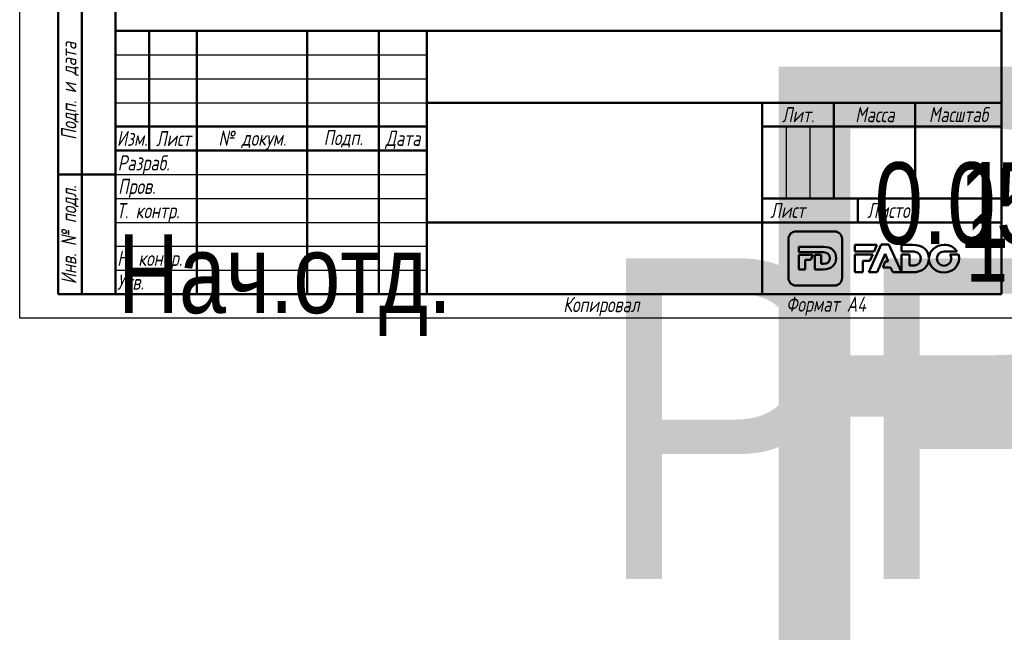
# Model space of a CAD drawing. Header units: millimetres. Extents: x -117 to 734, y -69 to 356.
# Tile 1 of 20: x 0 to 206, y -69 to 62. Entities that reach past the tile are written whole.
import ezdxf
from ezdxf.enums import TextEntityAlignment as Align

# ---------------------------------------------------------------- set-up
doc = ezdxf.new("R2018")
doc.units = ezdxf.units.MM
for name, color, linetype, lineweight in [('Заголовок (ГОСТ)', 7, 'Continuous', 50), ('Кромка (ГОСТ)', 7, 'Continuous', 50), ('Обозначение (ГОСТ)', 7, 'Continuous', 25), ('Эскизная геометрия (ГОСТ)', 7, 'Continuous', 50)]:
    doc.layers.add(name, color=color, linetype=linetype, lineweight=lineweight)
doc.styles.get("Standard").update_dxf_attribs({"font": 'GOST Common Italic.ttf'})
doc.styles.add('Альтернативный текст (ГОСТ)', font='txt', dxfattribs={"width": 0.8})

# ---------------------------------------------------------------- blocks, each defined once
blk = doc.blocks.new('ГОСТ - Доп. графы 1')
at = {"layer": 'Эскизная геометрия (ГОСТ)'}
for p, q in [((-12, 0), (-12, 145)), ((-12, 145), (0, 145)), ((-7, 145), (-7, 0)), ((-12, 110), (-7, 110)), ((-7, 110), (0, 110)), ((-12, 85), (-7, 85)), ((-7, 85), (0, 85)), ((-12, 60), (-7, 60)), ((-7, 60), (0, 60)), ((-12, 25), (-7, 25)), ((-7, 25), (0, 25)), ((0, 0), (-12, 0))]:
    blk.add_line(p, q, dxfattribs=at)
at = {"layer": 'Обозначение (ГОСТ)', "char_height": 3.17, "attachment_point": 5, "rotation": 90, "style": 'Альтернативный текст (ГОСТ)'}
for s, insert, width in [('\\fGOST Common|b0|i1;\\H3.1700;Подп. и дата', (-9.37, 127.41), 34.7679), ('\\fGOST Common|b0|i1;\\H3.1700;Инв. № дубл.', (-8.95, 97.55), 24.8438), ('\\fGOST Common|b0|i1;\\H3.1700;Взам. инв. №', (-9.58, 72.53), 24.8669), ('\\fGOST Common|b0|i1;\\H3.1700;Подп. и дата', (-9.5, 42.47), 35.1486), ('\\fGOST Common|b0|i1;\\H3.1700;Инв. № подл.', (-9.5, 12.41), 24.9618)]:
    blk.add_mtext(s, dxfattribs=dict(at, insert=insert, width=width))
at = {"layer": 'Обозначение (ГОСТ)', "lineweight": 30, "width": 0.8, "flags": 17}
for tag, p in [('Подп._и_дата_2', (-3.53, 127.51)), ('Инв._номер_дубликата', (-3.41, 97.47)), ('Взамен_инв._номера', (-3.46, 72.53)), ('Подп._и_дата_1', (-3.42, 42.35)), ('ИНВЕНТАРНЫЙ_НОМЕР', (-3.33, 12.68))]:
    blk.add_attdef(tag, text='', height=3.17, rotation=90, dxfattribs=at).set_placement(p, align=Align.MIDDLE_CENTER)
blk = doc.blocks.new('Основные надписи ГОСТ - Форма 1')
at = {"layer": 'Заголовок (ГОСТ)'}
for p, q in [((0, 55), (185, 55)), ((0, 0), (0, 55)), ((0, 0), (0, 55)), ((7, 55), (7, 30)), ((17, 55), (17, 0)), ((40, 55), (40, 0)), ((55, 55), (55, 0)), ((65, 55), (65, 0)), ((185, 0), (185, 55)), ((65, 40), (185, 40)), ((135, 40), (135, 0)), ((150, 40), (150, 20)), ((167, 40), (167, 20)), ((0, 35), (65, 35)), ((135, 35), (185, 35)), ((0, 30), (65, 30)), ((135, 20), (185, 20)), ((155, 20), (155, 15)), ((65, 15), (185, 15)), ((185, 0), (0, 0))]:
    blk.add_line(p, q, dxfattribs=at)
at = {"layer": 'Заголовок (ГОСТ)', "linetype": 'Continuous', "lineweight": 25}
for p, q in [((0, 50), (65, 50)), ((0, 45), (65, 45)), ((0, 40), (65, 40)), ((140, 35), (140, 20)), ((145, 35), (145, 20)), ((0, 25), (65, 25)), ((0, 20), (65, 20)), ((0, 15), (65, 15)), ((0, 10), (65, 10)), ((0, 5), (65, 5))]:
    blk.add_line(p, q, dxfattribs=at)
at = {"layer": 'Заголовок (ГОСТ)', "char_height": 3.17, "style": 'Альтернативный текст (ГОСТ)'}
for s, insert, width, attachment_point in [('\\fGOST Common|b0|i1;\\H3.1700;Лит.', (142.52, 37.49), 14.9766, 5), ('\\fGOST Common|b0|i1;\\H3.1700;Масса', (158.55, 37.51), 16.9878, 5), ('\\fGOST Common|b0|i1;\\H3.1700;Масштаб', (176.02, 37.53), 17.8316, 5), ('\\fGOST Common|b0|i1;\\H3.1700;Изм.', (3.5, 32.56), 6.9635, 5), ('\\fGOST Common|b0|i1;\\H3.1700;Лист', (12.1, 32.5), 10.0029, 5), ('\\A0;\\fGOST Common|b0|i1;\\H3.1700;№ докум.', (28.58, 32.16), 22.9069, 5), ('\\fGOST Common|b0|i1;\\H3.1700;Подп.', (47.56, 32.45), 14.879, 5), ('\\fGOST Common|b0|i1;\\H3.1700;Дата', (60.02, 32.24), 9.9614, 5), ('\\fGOST Common|b0|i1;\\H3.1700;Разраб.', (0.47, 27), 16.9971, 4), ('\\fGOST Common|b0|i1;\\H3.1700;Пров.', (0.56, 22.08), 17.0192, 4), ('\\A0;\\fGOST Common|b0|i1;\\H3.1700;Т. контр.', (0.23, 17.01), 16.9554, 4), ('\\fGOST Common|b0|i1;\\H3.1700;Лист', (140.37, 17.5), 10.5071, 5), ('\\fGOST Common|b0|i1;\\H3.1700;Листов', (162.21, 17.5), 14.3668, 5), ('\\A1;', (150.6, 17.54), 8.8313, 5), ('\\fGOST Common|b0|i1;\\H3.1700;Н. контр.', (0.36, 7.05), 16.9999, 4), ('\\fGOST Common|b0|i1;\\H3.1700;Утв.', (0.34, 2.52), 17.0083, 4), ('\\fGOST Common|b0|i1;\\H3.1700;Копировал', (93.48, -0.59), 19.7871, 1)]:
    blk.add_mtext(s, dxfattribs=dict(at, insert=insert, width=width, attachment_point=attachment_point))
at = {"layer": 'Заголовок (ГОСТ)', "lineweight": 30, "flags": 104}
for tag, height, width, p in [('Изм1', 2.89, 0.7, (3.51, 52.52)), ('Лист1', 2.89, 0.7, (12.03, 52.52)), ('Докум1', 2.89, 0.7, (28.54, 52.48)), ('Изм2', 2.89, 0.7, (3.5, 47.52)), ('Лист2', 2.89, 0.7, (12.01, 47.5)), ('Докум2', 2.89, 0.7, (28.53, 47.5)), ('Изм3', 2.89, 0.7, (3.5, 42.5)), ('Лист3', 2.89, 0.7, (12.01, 42.51)), ('Докум3', 2.89, 0.7, (28.51, 42.48)), ('Изм4', 2.89, 0.7, (3.51, 37.5)), ('Лист4', 2.89, 0.7, (12, 37.53)), ('Докум4', 2.89, 0.7, (28.51, 37.52)), ('НАИМЕНОВАНИЕ', 5, 0.8, (100.03, 29.98)), ('Литера', 3.5, 0.8, (137.52, 27.25)), ('Литера2', 3.5, 0.8, (142.51, 27.22)), ('Литера3', 3.5, 0.8, (147.52, 27.21)), ('Масса', 3.5, 0.8, (158.47, 27.53)), ('Масштаб', 3.5, 0.8, (176, 27.6)), ('Тип_документа', 3.17, 0.8, (100.08, 17.56)), ('Листов', 3.17, 0.8, (177.46, 17.58)), ('Материал_Класс', 3.5, 0.9, (100, 7.5)), ('Материал_Наим.', 3.5, 0.9, (100, 7.5))]:
    blk.add_attdef(tag, text='', height=height, dxfattribs=dict(at, width=width)).set_placement(p, align=Align.MIDDLE_CENTER)
for tag, height, width, p in [('Подп1', 2.89, 0.7, (40.01, 52.51)), ('Дата1', 2, 0.7, (55.01, 52.51)), ('Подп2', 2.89, 0.7, (40.01, 47.5)), ('Дата2', 2, 0.7, (55.01, 47.49)), ('Подп3', 2.89, 0.7, (40.01, 42.51)), ('Дата3', 2, 0.7, (55.02, 42.52)), ('Подп4', 2.89, 0.7, (40.01, 37.51)), ('Дата4', 2, 0.7, (55.02, 37.51)), ('АВТОР', 3.17, 0.8, (17.41, 27.49)), ('Разработал_Подп.', 2.89, 0.7, (40.05, 27.51)), ('ДАТА_СОЗДАНИЯ', 2, 0.7, (55.01, 27.51)), ('ПРОВЕРИЛ', 3.17, 0.8, (17.41, 22.53)), ('Проверил_Подп.', 2.89, 0.7, (40.05, 22.52)), ('ДАТА_ПРОВЕРКИ', 2, 0.7, (55.02, 22.51)), ('ТЕХНОЛОГ', 3.17, 0.8, (17.33, 17.54)), ('Технолог_Подп.', 2.89, 0.7, (40.05, 17.51)), ('Технолог_Дата', 2, 0.7, (55.01, 17.5)), ('Должность_руководителя', 3.17, 0.8, (0.52, 12.51)), ('НАЧ._ОТДЕЛА', 3.17, 0.8, (17.46, 12.45)), ('Руководитель_Подп.', 2.89, 0.7, (40.01, 12.5)), ('Руководитель_Дата', 2, 0.7, (55.01, 12.51)), ('НОРМОКОНТРОЛЬ', 3.17, 0.8, (17.37, 7.48)), ('Нормоконтроль_Подп.', 2.89, 0.7, (40.05, 7.52)), ('ДАТА_НОРМОКОНТРОЛЯ', 2, 0.7, (55.02, 7.51)), ('УТВЕРДИЛ', 3.17, 0.8, (17.4, 2.51)), ('Утвердил_Подп.', 2.89, 0.7, (40.05, 2.51)), ('ДАТА_УТВЕРЖДЕНИЯ', 2, 0.7, (55.01, 2.5))]:
    blk.add_attdef(tag, text='', height=height, dxfattribs=dict(at, width=width)).set_placement(p, align=Align.MIDDLE_LEFT)
for tag, height, p in [('ОБОЗНАЧЕНИЕ', 5, (125.33, 47.56)), ('ОРГАНИЗАЦИЯ', 3.5, (160.02, 7.6))]:
    blk.add_attdef(tag, text='', height=height, dxfattribs=at).set_placement(p, align=Align.MIDDLE_CENTER)
at = {"layer": 'Заголовок (ГОСТ)', "lineweight": 30, "width": 0.9, "flags": 104}
blk.add_attdef('Материал_ГОСТ', text='', height=3.5, dxfattribs=at).set_placement((134.04, 4.06), align=Align.MIDDLE_RIGHT)
blk = doc.blocks.new('Рамки ГОСТ_ граница 297x210')
at = {"layer": 'Кромка (ГОСТ)', "lineweight": 25}
for p, q in [((0, 0), (0, 297)), ((210, 0), (0, 0))]:
    blk.add_line(p, q, dxfattribs=at)
at = {"layer": 'Кромка (ГОСТ)'}
for p, q in [((20, 292), (20, 5)), ((205, 5), (205, 292)), ((20, 5), (205, 5))]:
    blk.add_line(p, q, dxfattribs=at)
at = {"layer": 'Кромка (ГОСТ)', "insert": (160, 4.5), "char_height": 3.17, "attachment_point": 1, "style": 'Альтернативный текст (ГОСТ)'}
blk.add_mtext('\\A1;\\fGOST Common|b0|i1;\\H3.1700;Формат A4', dxfattribs=at)

msp = doc.modelspace()

# ---------------------------------------------------------------- linework, layer by layer
at = {"layer": 'Эскизная геометрия (ГОСТ)', "linetype": 'Continuous'}
for p, q in [((160.5048, 16.5351), (160.5048, 8.3644)), ((170.1623, 18.1075), (162.0631, 18.1075)), ((171.7217, 8.3644), (171.7217, 16.5351)), ((167.836, 14.89), (162.71, 14.89)), ((162.71, 14.89), (162.71, 13.7414)), ((162.71, 13.7414), (167.8556, 13.7414)), ((165.6224, 13.204), (162.71, 13.204)), ((162.71, 13.204), (162.71, 10.1607)), ((165.1863, 12.1762), (165.6224, 13.204)), ((167.3263, 13.204), (166.0267, 13.204)), ((166.0267, 13.204), (166.0267, 10.1607)), ((167.3263, 11.3226), (167.3263, 13.204)), ((164.0092, 12.1762), (165.1863, 12.1762)), ((164.0092, 10.1607), (164.0092, 12.1762)), ((167.8556, 11.3226), (167.3263, 11.3226)), ((162.71, 10.1607), (164.0092, 10.1607)), ((166.0267, 10.1607), (167.8086, 10.1607)), ((162.0631, 6.7926), (170.1623, 6.7926))]:
    msp.add_line(p, q, dxfattribs=at)
at = {"layer": 'Эскизная геометрия (ГОСТ)'}
for p, q in [((174.3413, 15.304), (174.3413, 13.9093)), ((178.9974, 15.304), (174.3413, 15.304)), ((179.8816, 15.3457), (177.2993, 9.5647)), ((178.3745, 13.9093), (178.9974, 15.304)), ((181.5021, 15.3457), (179.8816, 15.3457)), ((184.0854, 9.5647), (181.5021, 15.3457)), ((184.0854, 15.3032), (184.0854, 13.9093)), ((186.4255, 15.3032), (184.0854, 15.3032)), ((174.3413, 13.9093), (178.3745, 13.9093)), ((174.3413, 13.2899), (174.3413, 9.5641)), ((178.0976, 13.2899), (174.3413, 13.2899)), ((177.5117, 11.9786), (178.0976, 13.2899)), ((179.0663, 9.5647), (180.6801, 13.4588)), ((180.6801, 13.4588), (181.3552, 11.8269)), ((184.0854, 13.9093), (186.4519, 13.9093)), ((184.0854, 13.2899), (184.0854, 9.5656)), ((185.7662, 13.2899), (184.0854, 13.2899)), ((185.7662, 10.9753), (185.7662, 13.2899)), ((189.8467, 12.3498), (189.8493, 12.3498)), ((189.8506, 12.5431), (189.847, 12.5431)), ((192.9889, 13.9223), (195.7076, 13.9223)), ((196.0081, 13.2853), (194.2268, 13.2853)), ((176.0221, 9.5641), (176.0221, 11.9786)), ((176.0221, 11.9786), (177.5117, 11.9786)), ((180.6986, 11.8269), (180.1915, 10.5893)), ((180.1915, 10.5893), (181.8408, 10.5893)), ((181.3552, 11.8269), (180.6986, 11.8269)), ((181.8408, 10.5893), (182.2823, 9.5647)), ((186.4519, 10.9753), (185.7662, 10.9753)), ((174.3413, 9.5641), (176.0221, 9.5641)), ((177.2993, 9.5647), (179.0663, 9.5647)), ((182.2823, 9.5647), (184.0854, 9.5647)), ((184.0854, 9.5656), (186.3907, 9.5656))]:
    msp.add_line(p, q, dxfattribs=at)
at = {"layer": 'Эскизная геометрия (ГОСТ)', "linetype": 'Continuous'}
for points in [[(162.0631, 18.1075), (161.2036, 18.1075), (160.5048, 17.4027), (160.5048, 16.5351)], [(171.7217, 16.5351), (171.7217, 17.4027), (171.0231, 18.1075), (170.1623, 18.1075)], [(170.4812, 12.5393), (170.4812, 13.9172), (169.5102, 14.89), (167.836, 14.89)], [(167.8086, 10.1607), (169.4962, 10.1607), (170.4812, 11.1746), (170.4812, 12.5393)], [(167.8556, 13.7414), (168.6325, 13.7414), (169.1485, 13.2892), (169.1485, 12.5318)], [(169.1485, 12.5318), (169.1485, 11.7565), (168.6325, 11.3226), (167.8556, 11.3226)], [(160.5048, 8.3644), (160.5048, 7.4964), (161.2036, 6.7926), (162.0631, 6.7926)], [(170.1623, 6.7926), (171.0231, 6.7926), (171.7217, 7.4964), (171.7217, 8.3644)]]:
    msp.add_open_spline(points, degree=3, dxfattribs=at)
at = {"layer": 'Эскизная геометрия (ГОСТ)'}
for points in [[(189.847, 12.5431), (189.801, 14.1673), (188.5519, 15.3032), (186.4255, 15.3032)], [(193.0033, 15.304), (191.2445, 15.304), (189.9138, 14.0788), (189.8506, 12.5431)], [(195.7076, 13.9223), (195.1742, 14.7543), (194.1901, 15.304), (193.0033, 15.304)], [(186.3907, 9.5656), (188.5305, 9.5656), (189.7963, 10.7453), (189.8467, 12.3498)], [(186.4519, 13.9093), (187.4557, 13.9093), (188.1244, 13.3609), (188.1244, 12.4431)], [(188.1244, 12.4431), (188.1244, 11.5001), (187.4557, 10.9753), (186.4519, 10.9753)], [(189.8493, 12.3498), (189.8924, 10.7841), (191.2142, 9.5545), (192.9889, 9.5545)], [(191.5106, 12.4286), (191.5106, 13.2429), (192.1026, 13.9223), (192.9889, 13.9223)], [(193.0033, 10.9369), (192.1196, 10.9369), (191.5106, 11.6308), (191.5106, 12.4286)], [(192.9889, 9.5545), (194.791, 9.5545), (196.1437, 10.842), (196.1437, 12.4286)], [(194.4899, 12.4286), (194.4899, 11.6156), (193.8978, 10.9369), (193.0033, 10.9369)], [(194.2268, 13.2853), (194.3959, 13.0402), (194.4899, 12.7421), (194.4899, 12.4286)], [(196.1437, 12.4286), (196.1437, 12.7283), (196.0967, 13.0154), (196.0081, 13.2853)]]:
    msp.add_open_spline(points, degree=3, dxfattribs=at)

# ---------------------------------------------------------------- block references
for name, p in [('Рамки ГОСТ_ граница 297x210', (0, 0)), ('ГОСТ - Доп. графы 1', (20, 5))]:
    msp.add_blockref(name, p)
ref = msp.add_blockref('Основные надписи ГОСТ - Форма 1', (20, 5))
lines = msp.add_mtext('\\W0.8000;Нач.отд.', dxfattribs={"layer": 'Заголовок (ГОСТ)', "insert": (20.5216, 17.5142), "char_height": 16.475961, "attachment_point": 1})
ref.add_attrib('Должность_руководителя', '', (20.5216, 17.5142), dxfattribs={"flags": 104}).embed_mtext(lines)
lines = msp.add_mtext('\\W0.8000;', dxfattribs={"layer": 'Заголовок (ГОСТ)', "insert": (37.4114, 32.4883), "char_height": 22.59262, "attachment_point": 1})
ref.add_attrib('АВТОР', '', (37.4114, 32.4883), dxfattribs={"flags": 104}).embed_mtext(lines)
lines = msp.add_mtext('\\W0.8000;', dxfattribs={"layer": 'Заголовок (ГОСТ)', "insert": (37.4083, 27.5258), "char_height": 22.55166, "attachment_point": 1})
ref.add_attrib('ПРОВЕРИЛ', '', (37.4083, 27.5258), dxfattribs={"flags": 104}).embed_mtext(lines)
lines = msp.add_mtext('\\W0.8000;', dxfattribs={"layer": 'Заголовок (ГОСТ)', "insert": (37.3337, 22.5428), "char_height": 22.67099, "attachment_point": 1})
ref.add_attrib('ТЕХНОЛОГ', '', (37.3337, 22.5428), dxfattribs={"flags": 104}).embed_mtext(lines)
lines = msp.add_mtext('\\W0.8000;', dxfattribs={"layer": 'Заголовок (ГОСТ)', "insert": (37.4616, 17.4456), "char_height": 22.55501, "attachment_point": 1})
ref.add_attrib('НАЧ._ОТДЕЛА', '', (37.4616, 17.4456), dxfattribs={"flags": 104}).embed_mtext(lines)
lines = msp.add_mtext('\\W0.8000;', dxfattribs={"layer": 'Заголовок (ГОСТ)', "insert": (37.3745, 12.4807), "char_height": 22.66902, "attachment_point": 1})
ref.add_attrib('НОРМОКОНТРОЛЬ', '', (37.3745, 12.4807), dxfattribs={"flags": 104}).embed_mtext(lines)
lines = msp.add_mtext('\\W0.8000;', dxfattribs={"layer": 'Заголовок (ГОСТ)', "insert": (37.4006, 7.5066), "char_height": 22.61295, "attachment_point": 1})
ref.add_attrib('УТВЕРДИЛ', '', (37.4006, 7.5066), dxfattribs={"flags": 104}).embed_mtext(lines)
lines = msp.add_mtext('PF02', dxfattribs={"layer": 'Заголовок (ГОСТ)', "insert": (145.3255, 52.5589), "char_height": 119.84296, "attachment_point": 1})
ref.add_attrib('ОБОЗНАЧЕНИЕ', '', (145.3255, 52.5589), dxfattribs={"flags": 104}).embed_mtext(lines)
lines = msp.add_mtext('\\W0.8000;', dxfattribs={"layer": 'Заголовок (ГОСТ)', "insert": (120.0309, 34.9751), "char_height": 69.60928, "attachment_point": 1})
ref.add_attrib('НАИМЕНОВАНИЕ', '', (120.0309, 34.9751), dxfattribs={"flags": 104}).embed_mtext(lines)
lines = msp.add_mtext('\\W0.8000;', dxfattribs={"layer": 'Заголовок (ГОСТ)', "insert": (120.078, 22.5583), "char_height": 69.70335, "attachment_point": 1})
ref.add_attrib('Тип_документа', '', (120.078, 22.5583), dxfattribs={"flags": 104}).embed_mtext(lines)
lines = msp.add_mtext('\\W0.9000;', dxfattribs={"layer": 'Заголовок (ГОСТ)', "insert": (120, 12.5), "char_height": 67.25762, "attachment_point": 1})
ref.add_attrib('Материал_Класс', '', (120, 12.5), dxfattribs={"flags": 104}).embed_mtext(lines)
lines = msp.add_mtext('\\W0.9000;PF02 18.03.2020', dxfattribs={"layer": 'Заголовок (ГОСТ)', "insert": (120, 12.5), "char_height": 66.975417, "attachment_point": 1})
ref.add_attrib('Материал_Наим.', '', (120, 12.5), dxfattribs={"flags": 104}).embed_mtext(lines)
lines = msp.add_mtext('\\W0.9000;', dxfattribs={"layer": 'Заголовок (ГОСТ)', "insert": (154.0404, 9.0569), "char_height": 66.7532, "attachment_point": 1})
ref.add_attrib('Материал_ГОСТ', '', (154.0404, 9.0569), dxfattribs={"flags": 104}).embed_mtext(lines)
lines = msp.add_mtext('\\W0.8000;', dxfattribs={"layer": 'Заголовок (ГОСТ)', "insert": (157.5203, 32.2514), "char_height": 5.02883, "attachment_point": 1})
ref.add_attrib('Литера', '', (157.5203, 32.2514), dxfattribs={"flags": 104}).embed_mtext(lines)
lines = msp.add_mtext('\\W0.8000;', dxfattribs={"layer": 'Заголовок (ГОСТ)', "insert": (162.5118, 32.2215), "char_height": 5.02883, "attachment_point": 1})
ref.add_attrib('Литера2', '', (162.5118, 32.2215), dxfattribs={"flags": 104}).embed_mtext(lines)
lines = msp.add_mtext('\\W0.8000;', dxfattribs={"layer": 'Заголовок (ГОСТ)', "insert": (167.5181, 32.2112), "char_height": 5.01699, "attachment_point": 1})
ref.add_attrib('Литера3', '', (167.5181, 32.2112), dxfattribs={"flags": 104}).embed_mtext(lines)
lines = msp.add_mtext('\\W0.8000;0.052', dxfattribs={"layer": 'Заголовок (ГОСТ)', "insert": (178.4686, 32.5335), "char_height": 17.043546, "attachment_point": 1})
ref.add_attrib('Масса', '', (178.4686, 32.5335), dxfattribs={"flags": 104}).embed_mtext(lines)
lines = msp.add_mtext('\\W0.8000;1 : 1', dxfattribs={"layer": 'Заголовок (ГОСТ)', "insert": (195.9966, 32.6031), "char_height": 17.947557, "attachment_point": 1})
ref.add_attrib('Масштаб', '', (195.9966, 32.6031), dxfattribs={"flags": 104}).embed_mtext(lines)
lines = msp.add_mtext('\\W0.8000;1', dxfattribs={"layer": 'Заголовок (ГОСТ)', "insert": (197.459, 22.5789), "char_height": 14.96532, "attachment_point": 1})
ref.add_attrib('Листов', '', (197.459, 22.5789), dxfattribs={"flags": 104}).embed_mtext(lines)
lines = msp.add_mtext('\\W0.7000;', dxfattribs={"layer": 'Заголовок (ГОСТ)', "insert": (75.0121, 57.5134), "char_height": 9.98446, "attachment_point": 1})
ref.add_attrib('Дата1', '', (75.0121, 57.5134), dxfattribs={"flags": 104}).embed_mtext(lines)
lines = msp.add_mtext('\\W0.7000;', dxfattribs={"layer": 'Заголовок (ГОСТ)', "insert": (75.0121, 52.4908), "char_height": 9.98446, "attachment_point": 1})
ref.add_attrib('Дата2', '', (75.0121, 52.4908), dxfattribs={"flags": 104}).embed_mtext(lines)
lines = msp.add_mtext('\\W0.7000;', dxfattribs={"layer": 'Заголовок (ГОСТ)', "insert": (75.0232, 47.521), "char_height": 9.97116, "attachment_point": 1})
ref.add_attrib('Дата3', '', (75.0232, 47.521), dxfattribs={"flags": 104}).embed_mtext(lines)
lines = msp.add_mtext('\\W0.7000;', dxfattribs={"layer": 'Заголовок (ГОСТ)', "insert": (75.0232, 42.5092), "char_height": 9.98863, "attachment_point": 1})
ref.add_attrib('Дата4', '', (75.0232, 42.5092), dxfattribs={"flags": 104}).embed_mtext(lines)
lines = msp.add_mtext('\\W0.7000;', dxfattribs={"layer": 'Заголовок (ГОСТ)', "insert": (75.0086, 32.5112), "char_height": 9.98041, "attachment_point": 1})
ref.add_attrib('ДАТА_СОЗДАНИЯ', '', (75.0086, 32.5112), dxfattribs={"flags": 104}).embed_mtext(lines)
lines = msp.add_mtext('\\W0.7000;', dxfattribs={"layer": 'Заголовок (ГОСТ)', "insert": (75.022, 27.5095), "char_height": 9.95769, "attachment_point": 1})
ref.add_attrib('ДАТА_ПРОВЕРКИ', '', (75.022, 27.5095), dxfattribs={"flags": 104}).embed_mtext(lines)
lines = msp.add_mtext('\\W0.7000;', dxfattribs={"layer": 'Заголовок (ГОСТ)', "insert": (75.0148, 22.5028), "char_height": 9.98633, "attachment_point": 1})
ref.add_attrib('Технолог_Дата', '', (75.0148, 22.5028), dxfattribs={"flags": 104}).embed_mtext(lines)
lines = msp.add_mtext('\\W0.7000;', dxfattribs={"layer": 'Заголовок (ГОСТ)', "insert": (75.0101, 17.5095), "char_height": 9.99024, "attachment_point": 1})
ref.add_attrib('Руководитель_Дата', '', (75.0101, 17.5095), dxfattribs={"flags": 104}).embed_mtext(lines)
lines = msp.add_mtext('\\W0.7000;', dxfattribs={"layer": 'Заголовок (ГОСТ)', "insert": (75.0237, 12.5112), "char_height": 9.98246, "attachment_point": 1})
ref.add_attrib('ДАТА_НОРМОКОНТРОЛЯ', '', (75.0237, 12.5112), dxfattribs={"flags": 104}).embed_mtext(lines)
lines = msp.add_mtext('\\W0.7000;', dxfattribs={"layer": 'Заголовок (ГОСТ)', "insert": (75.0093, 7.4985), "char_height": 9.9968, "attachment_point": 1})
ref.add_attrib('ДАТА_УТВЕРЖДЕНИЯ', '', (75.0093, 7.4985), dxfattribs={"flags": 104}).embed_mtext(lines)
lines = msp.add_mtext('\\W0.7000;', dxfattribs={"layer": 'Заголовок (ГОСТ)', "insert": (60.0143, 57.5125), "char_height": 14.91999, "attachment_point": 1})
ref.add_attrib('Подп1', '', (60.0143, 57.5125), dxfattribs={"flags": 104}).embed_mtext(lines)
lines = msp.add_mtext('\\W0.7000;', dxfattribs={"layer": 'Заголовок (ГОСТ)', "insert": (60.0143, 52.5027), "char_height": 14.98562, "attachment_point": 1})
ref.add_attrib('Подп2', '', (60.0143, 52.5027), dxfattribs={"flags": 104}).embed_mtext(lines)
lines = msp.add_mtext('\\W0.7000;', dxfattribs={"layer": 'Заголовок (ГОСТ)', "insert": (60.0143, 47.5148), "char_height": 14.98562, "attachment_point": 1})
ref.add_attrib('Подп3', '', (60.0143, 47.5148), dxfattribs={"flags": 104}).embed_mtext(lines)
lines = msp.add_mtext('\\W0.7000;', dxfattribs={"layer": 'Заголовок (ГОСТ)', "insert": (60.0144, 42.5058), "char_height": 14.96586, "attachment_point": 1})
ref.add_attrib('Подп4', '', (60.0144, 42.5058), dxfattribs={"flags": 104}).embed_mtext(lines)
lines = msp.add_mtext('\\W0.7000;', dxfattribs={"layer": 'Заголовок (ГОСТ)', "insert": (60.045, 32.5144), "char_height": 14.95963, "attachment_point": 1})
ref.add_attrib('Разработал_Подп.', '', (60.045, 32.5144), dxfattribs={"flags": 104}).embed_mtext(lines)
lines = msp.add_mtext('\\W0.7000;', dxfattribs={"layer": 'Заголовок (ГОСТ)', "insert": (60.045, 27.5245), "char_height": 14.93971, "attachment_point": 1})
ref.add_attrib('Проверил_Подп.', '', (60.045, 27.5245), dxfattribs={"flags": 104}).embed_mtext(lines)
lines = msp.add_mtext('\\W0.7000;', dxfattribs={"layer": 'Заголовок (ГОСТ)', "insert": (60.045, 22.5148), "char_height": 14.93971, "attachment_point": 1})
ref.add_attrib('Технолог_Подп.', '', (60.045, 22.5148), dxfattribs={"flags": 104}).embed_mtext(lines)
lines = msp.add_mtext('\\W0.7000;', dxfattribs={"layer": 'Заголовок (ГОСТ)', "insert": (60.0052, 17.505), "char_height": 14.97955, "attachment_point": 1})
ref.add_attrib('Руководитель_Подп.', '', (60.0052, 17.505), dxfattribs={"flags": 104}).embed_mtext(lines)
lines = msp.add_mtext('\\W0.7000;', dxfattribs={"layer": 'Заголовок (ГОСТ)', "insert": (60.045, 12.5151), "char_height": 14.93971, "attachment_point": 1})
ref.add_attrib('Нормоконтроль_Подп.', '', (60.045, 12.5151), dxfattribs={"flags": 104}).embed_mtext(lines)
lines = msp.add_mtext('\\W0.7000;', dxfattribs={"layer": 'Заголовок (ГОСТ)', "insert": (60.045, 7.5053), "char_height": 14.95963, "attachment_point": 1})
ref.add_attrib('Утвердил_Подп.', '', (60.045, 7.5053), dxfattribs={"flags": 104}).embed_mtext(lines)
lines = msp.add_mtext('\\W0.7000;', dxfattribs={"layer": 'Заголовок (ГОСТ)', "insert": (48.5417, 57.4833), "char_height": 22.94698, "attachment_point": 1})
ref.add_attrib('Докум1', '', (48.5417, 57.4833), dxfattribs={"flags": 104}).embed_mtext(lines)
lines = msp.add_mtext('\\W0.7000;', dxfattribs={"layer": 'Заголовок (ГОСТ)', "insert": (48.526, 52.4968), "char_height": 22.97824, "attachment_point": 1})
ref.add_attrib('Докум2', '', (48.526, 52.4968), dxfattribs={"flags": 104}).embed_mtext(lines)
lines = msp.add_mtext('\\W0.7000;', dxfattribs={"layer": 'Заголовок (ГОСТ)', "insert": (48.5104, 47.4791), "char_height": 22.94698, "attachment_point": 1})
ref.add_attrib('Докум3', '', (48.5104, 47.4791), dxfattribs={"flags": 104}).embed_mtext(lines)
lines = msp.add_mtext('\\W0.7000;', dxfattribs={"layer": 'Заголовок (ГОСТ)', "insert": (48.5148, 42.5199), "char_height": 22.97406, "attachment_point": 1})
ref.add_attrib('Докум4', '', (48.5148, 42.5199), dxfattribs={"flags": 104}).embed_mtext(lines)
lines = msp.add_mtext('\\W0.7000;', dxfattribs={"layer": 'Заголовок (ГОСТ)', "insert": (32.0309, 57.5161), "char_height": 9.99314, "attachment_point": 1})
ref.add_attrib('Лист1', '', (32.0309, 57.5161), dxfattribs={"flags": 104}).embed_mtext(lines)
lines = msp.add_mtext('\\W0.7000;', dxfattribs={"layer": 'Заголовок (ГОСТ)', "insert": (32.012, 52.5044), "char_height": 9.97806, "attachment_point": 1})
ref.add_attrib('Лист2', '', (32.012, 52.5044), dxfattribs={"flags": 104}).embed_mtext(lines)
lines = msp.add_mtext('\\W0.7000;', dxfattribs={"layer": 'Заголовок (ГОСТ)', "insert": (32.012, 47.5076), "char_height": 9.97806, "attachment_point": 1})
ref.add_attrib('Лист3', '', (32.012, 47.5076), dxfattribs={"flags": 104}).embed_mtext(lines)
lines = msp.add_mtext('\\W0.7000;', dxfattribs={"layer": 'Заголовок (ГОСТ)', "insert": (32.0042, 42.5264), "char_height": 9.99358, "attachment_point": 1})
ref.add_attrib('Лист4', '', (32.0042, 42.5264), dxfattribs={"flags": 104}).embed_mtext(lines)
lines = msp.add_mtext('\\W0.7000;', dxfattribs={"layer": 'Заголовок (ГОСТ)', "insert": (23.5126, 57.5165), "char_height": 7.004, "attachment_point": 1})
ref.add_attrib('Изм1', '', (23.5126, 57.5165), dxfattribs={"flags": 104}).embed_mtext(lines)
lines = msp.add_mtext('\\W0.7000;', dxfattribs={"layer": 'Заголовок (ГОСТ)', "insert": (23.5044, 52.5206), "char_height": 6.98767, "attachment_point": 1})
ref.add_attrib('Изм2', '', (23.5044, 52.5206), dxfattribs={"flags": 104}).embed_mtext(lines)
lines = msp.add_mtext('\\W0.7000;', dxfattribs={"layer": 'Заголовок (ГОСТ)', "insert": (23.5044, 47.5003), "char_height": 7.02032, "attachment_point": 1})
ref.add_attrib('Изм3', '', (23.5044, 47.5003), dxfattribs={"flags": 104}).embed_mtext(lines)
lines = msp.add_mtext('\\W0.7000;', dxfattribs={"layer": 'Заголовок (ГОСТ)', "insert": (23.5126, 42.5044), "char_height": 7.004, "attachment_point": 1})
ref.add_attrib('Изм4', '', (23.5126, 42.5044), dxfattribs={"flags": 104}).embed_mtext(lines)

doc.saveas('drawing.dxf')
